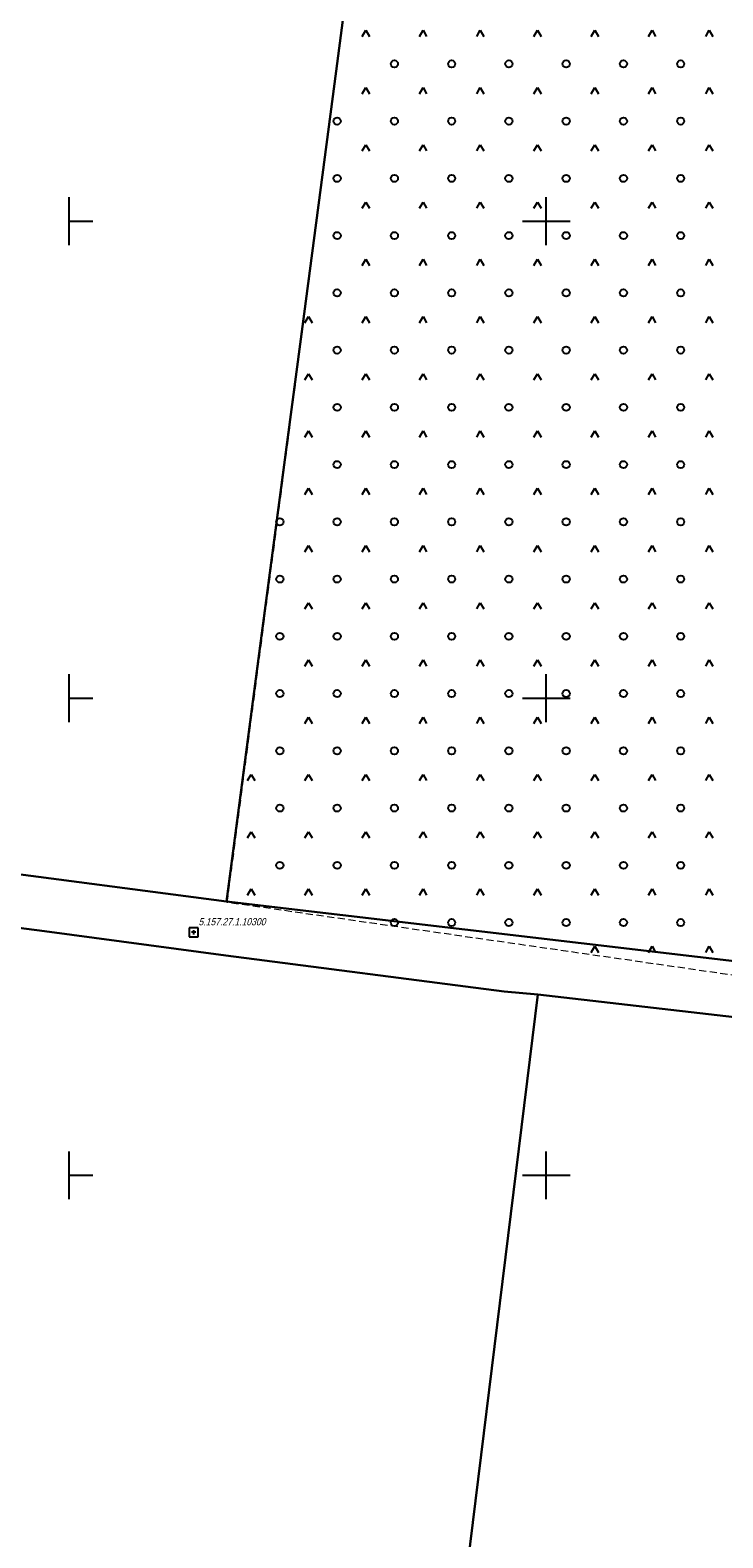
# Model space of a CAD drawing. Header units: metres. Extents: x 5548743 to 5556416, y 5707500 to 5714000.
# Tile 54 of 203: x 5554392 to 5554537, y 5709124 to 5709440. Entities that reach past the tile are written whole.
import ezdxf
from ezdxf.enums import TextEntityAlignment as Align

# ---------------------------------------------------------------- set-up
doc = ezdxf.new("R2010")
doc.units = ezdxf.units.M
doc.header["$MEASUREMENT"] = 0
doc.linetypes.add('1.5_0.75', pattern=[2.25, 1.5, -0.75])
doc.linetypes.add('219-1000', pattern=[0])
doc.layers.get('0').update_dxf_attribs({"color": 2, "linetype": 'CONTINUOUS', "lineweight": 5})
for name, color, linetype in [('218-kontur użytku gruntowego', 7, 'CONTINUOUS'), ('219-działka ewidencyjna', 7, 'CONTINUOUS'), ('Szczegółowa osnowa geodezyjna pozioma', 7, 'CONTINUOUS'), ('Szczegółowa osnowa geodezyjna pozioma-Atr103', 7, 'CONTINUOUS'), ('teren zalesiony', 7, 'CONTINUOUS'), ('Wstawianie ramki sekcyjnej z opisem', 7, 'CONTINUOUS')]:
    doc.layers.add(name, color=color, linetype=linetype)
doc.styles.get("Standard").update_dxf_attribs({"font": 'Working1250', "width": 0.75})

# ---------------------------------------------------------------- blocks, each defined once
blk = doc.blocks.new('OTZK3')
at = {"color": 0, "linetype": 'Continuous'}
for p, q in [((-0.75, -0.433), (0, 0.866)), ((0, 0.866), (0.75, -0.433))]:
    blk.add_line(p, q, dxfattribs=at)
blk = doc.blocks.new('OTZK1')
at = {"color": 0, "linetype": 'Continuous'}
blk.add_circle((0, 0), 0.75, dxfattribs=at)
blk = doc.blocks.new('OSSP')
at = {"color": 0}
for p, q in [((-0.939, 0.938), (-0.939, -0.938)), ((-0.939, 0.938), (-0.939, -0.938)), ((0.936, 0.938), (-0.939, 0.938)), ((0.936, 0.938), (-0.939, 0.938)), ((0.45, 0), (-0.45, 0)), ((0.45, 0), (-0.45, 0)), ((0, -0.45), (0, 0.45)), ((0, -0.45), (0, 0.45)), ((0.936, -0.938), (0.936, 0.938)), ((0.936, -0.938), (0.936, 0.938)), ((-0.939, -0.938), (0.936, -0.938)), ((-0.939, -0.938), (0.936, -0.938))]:
    blk.add_line(p, q, dxfattribs=at)
blk = doc.blocks.new('RAMKA1000K')
at = {"color": 0}
for p, q in [((0, 395), (0, 405)), ((100, 395), (100, 405)), ((0, 400), (5, 400)), ((95, 400), (105, 400)), ((0, 295), (0, 305)), ((100, 295), (100, 305)), ((0, 300), (5, 300)), ((95, 300), (105, 300)), ((0, 195), (0, 205)), ((100, 195), (100, 205)), ((0, 200), (5, 200)), ((95, 200), (105, 200))]:
    blk.add_line(p, q, dxfattribs=at)

msp = doc.modelspace()

# ---------------------------------------------------------------- linework, layer by layer
at = {"layer": '218-kontur użytku gruntowego', "color": 70, "linetype": '1.5_0.75', "lineweight": 18, "flags": 128}
for points in [[(5554462.71, 5709482.7), (5554455.61, 5709428.82)], [(5554455.61, 5709428.82), (5554448.41, 5709374.23)], [(5554448.41, 5709374.23), (5554440.57, 5709314.7)], [(5554440.57, 5709314.7), (5554433.02, 5709257.41)], [(5554433.02, 5709257.41), (5554380.75, 5709264.25)], [(5554357.6, 5709256.01), (5554394.85, 5709251.18)], [(5554680.38, 5709228.29), (5554433.02, 5709257.41)], [(5554433.02, 5709257.41), (5554680.38, 5709228.29)], [(5554394.85, 5709251.18), (5554432.88, 5709246.03)], [(5554432.88, 5709246.03), (5554491.22, 5709238.53)], [(5554498.26, 5709237.87), (5554473.86, 5709039.8)], [(5554491.22, 5709238.53), (5554498.26, 5709237.87)], [(5554644.07, 5709221.08), (5554498.26, 5709237.87)], [(5554498.26, 5709237.87), (5554644.07, 5709221.08)]]:
    msp.add_lwpolyline(points, dxfattribs=at)
at = {"layer": '219-działka ewidencyjna', "color": 94, "linetype": '219-1000', "lineweight": 30, "flags": 128}
for points in [[(5554462.71, 5709482.7), (5554455.61, 5709428.82)], [(5554448.41, 5709374.23), (5554455.61, 5709428.82)], [(5554440.57, 5709314.7), (5554448.41, 5709374.23)], [(5554433.02, 5709257.41), (5554440.57, 5709314.7)], [(5554380.75, 5709264.25), (5554433.02, 5709257.41)], [(5554342.61, 5709257.96), (5554394.85, 5709251.18)], [(5554680.38, 5709228.29), (5554433.02, 5709257.41)], [(5554394.85, 5709251.18), (5554432.88, 5709246.03)], [(5554432.88, 5709246.03), (5554491.22, 5709238.53)], [(5554473.86, 5709039.8), (5554498.26, 5709237.87)], [(5554491.22, 5709238.53), (5554498.26, 5709237.87)], [(5554498.26, 5709237.87), (5554657.64, 5709219.52)]]:
    msp.add_lwpolyline(points, dxfattribs=at)
at = {"layer": 'teren zalesiony', "color": 3, "linetype": '1.5_0.75', "lineweight": 18, "flags": 128}
msp.add_lwpolyline([(5554677.26, 5709263.47), (5554651.5, 5709403.86), (5554641.75, 5709453.76), (5554550.35, 5709468.43), (5554462.74, 5709482.49), (5554433.1, 5709257.27), (5554664.37, 5709223.95), (5554674.34, 5709223.88), (5554680.38, 5709228.29)], close=True, dxfattribs=at)

# ---------------------------------------------------------------- block references
at = {"layer": 'Szczegółowa osnowa geodezyjna pozioma', "color": 252, "linetype": 'Continuous', "lineweight": 13}
msp.add_blockref('OSSP', (5554426.13, 5709250.943), dxfattribs=at)
at = {"layer": 'teren zalesiony', "color": 3, "linetype": 'Continuous', "lineweight": 18}
for name, p in [('OTZK3', (5554462.186, 5709439.146)), ('OTZK3', (5554474.186, 5709439.146)), ('OTZK3', (5554486.186, 5709439.146)), ('OTZK3', (5554498.186, 5709439.146)), ('OTZK3', (5554510.186, 5709439.146)), ('OTZK3', (5554522.186, 5709439.146)), ('OTZK3', (5554534.186, 5709439.146)), ('OTZK1', (5554468.186, 5709432.966)), ('OTZK1', (5554480.186, 5709432.966)), ('OTZK1', (5554492.186, 5709432.966)), ('OTZK1', (5554504.186, 5709432.966)), ('OTZK1', (5554516.186, 5709432.966)), ('OTZK1', (5554528.186, 5709432.966)), ('OTZK3', (5554462.186, 5709427.146)), ('OTZK3', (5554474.186, 5709427.146)), ('OTZK3', (5554486.186, 5709427.146)), ('OTZK3', (5554498.186, 5709427.146)), ('OTZK3', (5554510.186, 5709427.146)), ('OTZK3', (5554522.186, 5709427.146)), ('OTZK3', (5554534.186, 5709427.146)), ('OTZK1', (5554456.186, 5709420.966)), ('OTZK1', (5554468.186, 5709420.966)), ('OTZK1', (5554480.186, 5709420.966)), ('OTZK1', (5554492.186, 5709420.966)), ('OTZK1', (5554504.186, 5709420.966)), ('OTZK1', (5554516.186, 5709420.966)), ('OTZK1', (5554528.186, 5709420.966)), ('OTZK3', (5554462.186, 5709415.146)), ('OTZK3', (5554474.186, 5709415.146)), ('OTZK3', (5554486.186, 5709415.146)), ('OTZK3', (5554498.186, 5709415.146)), ('OTZK3', (5554510.186, 5709415.146)), ('OTZK3', (5554522.186, 5709415.146)), ('OTZK3', (5554534.186, 5709415.146)), ('OTZK1', (5554456.186, 5709408.966)), ('OTZK1', (5554468.186, 5709408.966)), ('OTZK1', (5554480.186, 5709408.966)), ('OTZK1', (5554492.186, 5709408.966)), ('OTZK1', (5554504.186, 5709408.966)), ('OTZK1', (5554516.186, 5709408.966)), ('OTZK1', (5554528.186, 5709408.966)), ('OTZK3', (5554462.186, 5709403.146)), ('OTZK3', (5554474.186, 5709403.146)), ('OTZK3', (5554486.186, 5709403.146)), ('OTZK3', (5554498.186, 5709403.146)), ('OTZK3', (5554510.186, 5709403.146)), ('OTZK3', (5554522.186, 5709403.146)), ('OTZK3', (5554534.186, 5709403.146)), ('OTZK1', (5554456.186, 5709396.966)), ('OTZK1', (5554468.186, 5709396.966)), ('OTZK1', (5554480.186, 5709396.966)), ('OTZK1', (5554492.186, 5709396.966)), ('OTZK1', (5554504.186, 5709396.966)), ('OTZK1', (5554516.186, 5709396.966)), ('OTZK1', (5554528.186, 5709396.966)), ('OTZK3', (5554462.186, 5709391.146)), ('OTZK3', (5554474.186, 5709391.146)), ('OTZK3', (5554486.186, 5709391.146)), ('OTZK3', (5554498.186, 5709391.146)), ('OTZK3', (5554510.186, 5709391.146)), ('OTZK3', (5554522.186, 5709391.146)), ('OTZK3', (5554534.186, 5709391.146)), ('OTZK1', (5554456.186, 5709384.966)), ('OTZK1', (5554468.186, 5709384.966)), ('OTZK1', (5554480.186, 5709384.966)), ('OTZK1', (5554492.186, 5709384.966)), ('OTZK1', (5554504.186, 5709384.966)), ('OTZK1', (5554516.186, 5709384.966)), ('OTZK1', (5554528.186, 5709384.966)), ('OTZK3', (5554450.186, 5709379.146)), ('OTZK3', (5554462.186, 5709379.146)), ('OTZK3', (5554474.186, 5709379.146)), ('OTZK3', (5554486.186, 5709379.146)), ('OTZK3', (5554498.186, 5709379.146)), ('OTZK3', (5554510.186, 5709379.146)), ('OTZK3', (5554522.186, 5709379.146)), ('OTZK3', (5554534.186, 5709379.146)), ('OTZK1', (5554456.186, 5709372.966)), ('OTZK1', (5554468.186, 5709372.966)), ('OTZK1', (5554480.186, 5709372.966)), ('OTZK1', (5554492.186, 5709372.966)), ('OTZK1', (5554504.186, 5709372.966)), ('OTZK1', (5554516.186, 5709372.966)), ('OTZK1', (5554528.186, 5709372.966)), ('OTZK3', (5554450.186, 5709367.146)), ('OTZK3', (5554462.186, 5709367.146)), ('OTZK3', (5554474.186, 5709367.146)), ('OTZK3', (5554486.186, 5709367.146)), ('OTZK3', (5554498.186, 5709367.146)), ('OTZK3', (5554510.186, 5709367.146)), ('OTZK3', (5554522.186, 5709367.146)), ('OTZK3', (5554534.186, 5709367.146)), ('OTZK1', (5554456.186, 5709360.966)), ('OTZK1', (5554468.186, 5709360.966)), ('OTZK1', (5554480.186, 5709360.966)), ('OTZK1', (5554492.186, 5709360.966)), ('OTZK1', (5554504.186, 5709360.966)), ('OTZK1', (5554516.186, 5709360.966)), ('OTZK1', (5554528.186, 5709360.966)), ('OTZK3', (5554450.186, 5709355.146)), ('OTZK3', (5554462.186, 5709355.146)), ('OTZK3', (5554474.186, 5709355.146)), ('OTZK3', (5554486.186, 5709355.146)), ('OTZK3', (5554498.186, 5709355.146)), ('OTZK3', (5554510.186, 5709355.146)), ('OTZK3', (5554522.186, 5709355.146)), ('OTZK3', (5554534.186, 5709355.146)), ('OTZK1', (5554456.186, 5709348.966)), ('OTZK1', (5554468.186, 5709348.966)), ('OTZK1', (5554480.186, 5709348.966)), ('OTZK1', (5554492.186, 5709348.966)), ('OTZK1', (5554504.186, 5709348.966)), ('OTZK1', (5554516.186, 5709348.966)), ('OTZK1', (5554528.186, 5709348.966)), ('OTZK3', (5554450.186, 5709343.146)), ('OTZK3', (5554462.186, 5709343.146)), ('OTZK3', (5554474.186, 5709343.146)), ('OTZK3', (5554486.186, 5709343.146)), ('OTZK3', (5554498.186, 5709343.146)), ('OTZK3', (5554510.186, 5709343.146)), ('OTZK3', (5554522.186, 5709343.146)), ('OTZK3', (5554534.186, 5709343.146)), ('OTZK1', (5554444.186, 5709336.966)), ('OTZK1', (5554456.186, 5709336.966)), ('OTZK1', (5554468.186, 5709336.966)), ('OTZK1', (5554480.186, 5709336.966)), ('OTZK1', (5554492.186, 5709336.966)), ('OTZK1', (5554504.186, 5709336.966)), ('OTZK1', (5554516.186, 5709336.966)), ('OTZK1', (5554528.186, 5709336.966)), ('OTZK3', (5554450.186, 5709331.146)), ('OTZK3', (5554462.186, 5709331.146)), ('OTZK3', (5554474.186, 5709331.146)), ('OTZK3', (5554486.186, 5709331.146)), ('OTZK3', (5554498.186, 5709331.146)), ('OTZK3', (5554510.186, 5709331.146)), ('OTZK3', (5554522.186, 5709331.146)), ('OTZK3', (5554534.186, 5709331.146)), ('OTZK1', (5554444.186, 5709324.966)), ('OTZK1', (5554456.186, 5709324.966)), ('OTZK1', (5554468.186, 5709324.966)), ('OTZK1', (5554480.186, 5709324.966)), ('OTZK1', (5554492.186, 5709324.966)), ('OTZK1', (5554504.186, 5709324.966)), ('OTZK1', (5554516.186, 5709324.966)), ('OTZK1', (5554528.186, 5709324.966)), ('OTZK3', (5554450.186, 5709319.146)), ('OTZK3', (5554462.186, 5709319.146)), ('OTZK3', (5554474.186, 5709319.146)), ('OTZK3', (5554486.186, 5709319.146)), ('OTZK3', (5554498.186, 5709319.146)), ('OTZK3', (5554510.186, 5709319.146)), ('OTZK3', (5554522.186, 5709319.146)), ('OTZK3', (5554534.186, 5709319.146)), ('OTZK1', (5554444.186, 5709312.966)), ('OTZK1', (5554456.186, 5709312.966)), ('OTZK1', (5554468.186, 5709312.966)), ('OTZK1', (5554480.186, 5709312.966)), ('OTZK1', (5554492.186, 5709312.966)), ('OTZK1', (5554504.186, 5709312.966)), ('OTZK1', (5554516.186, 5709312.966)), ('OTZK1', (5554528.186, 5709312.966)), ('OTZK3', (5554450.186, 5709307.146)), ('OTZK3', (5554462.186, 5709307.146)), ('OTZK3', (5554474.186, 5709307.146)), ('OTZK3', (5554486.186, 5709307.146)), ('OTZK3', (5554498.186, 5709307.146)), ('OTZK3', (5554510.186, 5709307.146)), ('OTZK3', (5554522.186, 5709307.146)), ('OTZK3', (5554534.186, 5709307.146)), ('OTZK1', (5554444.186, 5709300.966)), ('OTZK1', (5554456.186, 5709300.966)), ('OTZK1', (5554468.186, 5709300.966)), ('OTZK1', (5554480.186, 5709300.966)), ('OTZK1', (5554492.186, 5709300.966)), ('OTZK1', (5554504.186, 5709300.966)), ('OTZK1', (5554516.186, 5709300.966)), ('OTZK1', (5554528.186, 5709300.966)), ('OTZK3', (5554450.186, 5709295.146)), ('OTZK3', (5554462.186, 5709295.146)), ('OTZK3', (5554474.186, 5709295.146)), ('OTZK3', (5554486.186, 5709295.146)), ('OTZK3', (5554498.186, 5709295.146)), ('OTZK3', (5554510.186, 5709295.146)), ('OTZK3', (5554522.186, 5709295.146)), ('OTZK3', (5554534.186, 5709295.146)), ('OTZK1', (5554444.186, 5709288.966)), ('OTZK1', (5554456.186, 5709288.966)), ('OTZK1', (5554468.186, 5709288.966)), ('OTZK1', (5554480.186, 5709288.966)), ('OTZK1', (5554492.186, 5709288.966)), ('OTZK1', (5554504.186, 5709288.966)), ('OTZK1', (5554516.186, 5709288.966)), ('OTZK1', (5554528.186, 5709288.966)), ('OTZK3', (5554438.186, 5709283.146)), ('OTZK3', (5554450.186, 5709283.146)), ('OTZK3', (5554462.186, 5709283.146)), ('OTZK3', (5554474.186, 5709283.146)), ('OTZK3', (5554486.186, 5709283.146)), ('OTZK3', (5554498.186, 5709283.146)), ('OTZK3', (5554510.186, 5709283.146)), ('OTZK3', (5554522.186, 5709283.146)), ('OTZK3', (5554534.186, 5709283.146)), ('OTZK1', (5554444.186, 5709276.966)), ('OTZK1', (5554456.186, 5709276.966)), ('OTZK1', (5554468.186, 5709276.966)), ('OTZK1', (5554480.186, 5709276.966)), ('OTZK1', (5554492.186, 5709276.966)), ('OTZK1', (5554504.186, 5709276.966)), ('OTZK1', (5554516.186, 5709276.966)), ('OTZK1', (5554528.186, 5709276.966)), ('OTZK3', (5554438.186, 5709271.146)), ('OTZK3', (5554450.186, 5709271.146)), ('OTZK3', (5554462.186, 5709271.146)), ('OTZK3', (5554474.186, 5709271.146)), ('OTZK3', (5554486.186, 5709271.146)), ('OTZK3', (5554498.186, 5709271.146)), ('OTZK3', (5554510.186, 5709271.146)), ('OTZK3', (5554522.186, 5709271.146)), ('OTZK3', (5554534.186, 5709271.146)), ('OTZK1', (5554444.186, 5709264.966)), ('OTZK1', (5554456.186, 5709264.966)), ('OTZK1', (5554468.186, 5709264.966)), ('OTZK1', (5554480.186, 5709264.966)), ('OTZK1', (5554492.186, 5709264.966)), ('OTZK1', (5554504.186, 5709264.966)), ('OTZK1', (5554516.186, 5709264.966)), ('OTZK1', (5554528.186, 5709264.966)), ('OTZK3', (5554438.186, 5709259.146)), ('OTZK3', (5554450.186, 5709259.146)), ('OTZK3', (5554462.186, 5709259.146)), ('OTZK3', (5554474.186, 5709259.146)), ('OTZK3', (5554486.186, 5709259.146)), ('OTZK3', (5554498.186, 5709259.146)), ('OTZK3', (5554510.186, 5709259.146)), ('OTZK3', (5554522.186, 5709259.146)), ('OTZK3', (5554534.186, 5709259.146)), ('OTZK1', (5554468.186, 5709252.966)), ('OTZK1', (5554480.186, 5709252.966)), ('OTZK1', (5554492.186, 5709252.966)), ('OTZK1', (5554504.186, 5709252.966)), ('OTZK1', (5554516.186, 5709252.966)), ('OTZK1', (5554528.186, 5709252.966)), ('OTZK3', (5554510.186, 5709247.146)), ('OTZK3', (5554522.186, 5709247.146)), ('OTZK3', (5554534.186, 5709247.146))]:
    msp.add_blockref(name, p, dxfattribs=at)
at = {"layer": 'Wstawianie ramki sekcyjnej z opisem', "color": 8, "linetype": 'Continuous', "lineweight": 5}
msp.add_blockref('RAMKA1000K', (5554400, 5709000), dxfattribs=at)
msp.add_blockref('RAMKA1000K', (5554400, 5709000), dxfattribs=at)
msp.add_blockref('RAMKA1000K', (5554400, 5709000), dxfattribs=at)
msp.add_blockref('RAMKA1000K', (5554400, 5709000), dxfattribs=at)

# ---------------------------------------------------------------- texts
at = {"layer": 'Szczegółowa osnowa geodezyjna pozioma-Atr103', "color": 252, "oblique": 15, "width": 0.9}
msp.add_text('5.157.27.1.10300', height=1.5, dxfattribs=at).set_placement((5554427.13, 5709251.943), align=Align.BOTTOM_LEFT)

doc.saveas('drawing.dxf')
